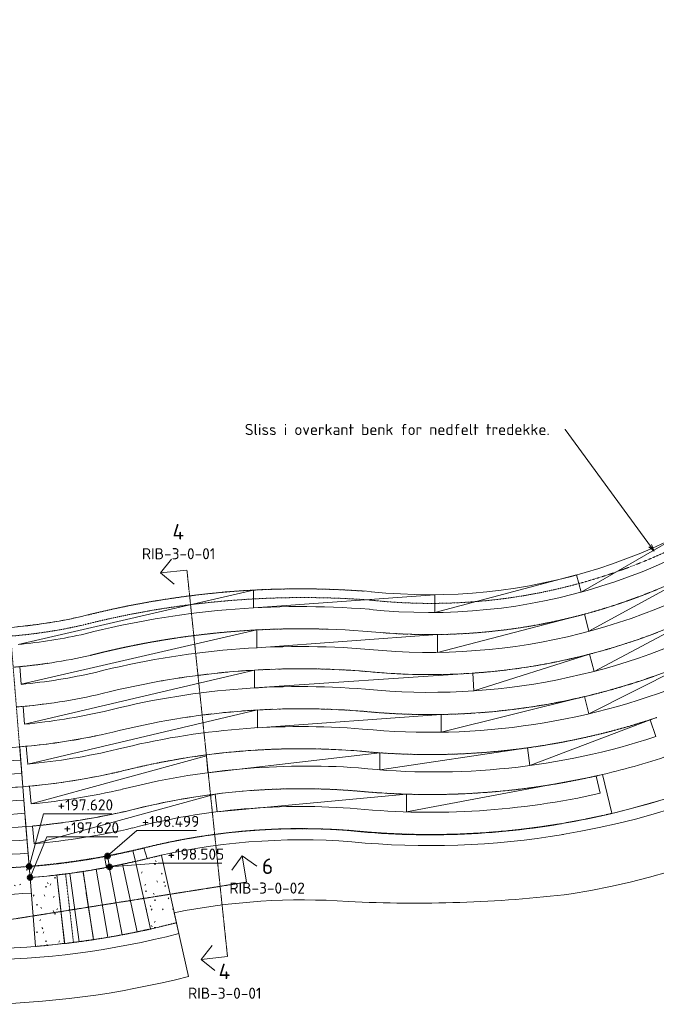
# Model space of a CAD drawing. Header units: millimetres. Extents: x -12328 to 66681, y -19579 to 54350.
# Tile 2 of 7: x 4882 to 19221, y -17029 to 5137. Entities that reach past the tile are written whole.
import ezdxf

# ---------------------------------------------------------------- set-up
doc = ezdxf.new("R2010")
doc.units = ezdxf.units.MM
doc.linetypes.add('Center', pattern=[31, 6, -5, 15, -5])
doc.linetypes.add('Hidden', pattern=[2, 1, -1])
for name, color, linetype, lineweight in [('A-DETL', 90, 'Continuous', 18), ('A-FLOR', 192, 'Continuous', 9), ('A-FLOR-HDLN', 190, 'Hidden', 9), ('A-FLOR-PATT', 8, 'Continuous', 9), ('G-ANNO-DIMS', 111, 'Continuous', 9), ('G-ANNO-SYMB', 111, 'Continuous', 9), ('G-ANNO-TEXT', 231, 'Continuous', 9)]:
    doc.layers.add(name, color=color, linetype=linetype, lineweight=lineweight)
doc.styles.add('ISOCPEUR', font='isocpeur.ttf', dxfattribs={"height": 250})
doc.styles.add('ISOCPEUR_B', font='txt', dxfattribs={"height": 350})

# ---------------------------------------------------------------- blocks, each defined once
blk = doc.blocks.new('FP_1-Oversiktsplan')
at = {"layer": 'A-FLOR-PATT'}
for p, q in [((2287, -13964), (2263, -13942)), ((2162, -14138), (2194, -14128)), ((2408, -14067), (2401, -14100)), ((2990, -14063), (3021, -14052)), ((3036, -13976), (3030, -14009)), ((3431, -14037), (3427, -14071)), ((3727, -14110), (3700, -14090)), ((4029, -14112), (4026, -14145)), ((4287, -14021), (4260, -14001)), ((4337, -14153), (4367, -14139)), ((4445, -13965), (4444, -13980)), ((5045, -13985), (5043, -14018)), ((2168, -14224), (2161, -14257)), ((2303, -14251), (2278, -14229)), ((2678, -14394), (2710, -14382)), ((2745, -14364), (2719, -14343)), ((2768, -14342), (2762, -14375)), ((3033, -14338), (3006, -14317)), ((3203, -14209), (3197, -14242)), ((3319, -14307), (3293, -14287)), ((3514, -14293), (3545, -14281)), ((3767, -14394), (3740, -14374)), ((3781, -14402), (3812, -14389)), ((3806, -14291), (3802, -14324)), ((4505, -14419), (4477, -14400)), ((4607, -14249), (4637, -14234)), ((4618, -14367), (4615, -14400)), ((4789, -14364), (4761, -14345)), ((4880, -14341), (4910, -14326)), ((2529, -14505), (2522, -14537)), ((2942, -14515), (2973, -14504)), ((3330, -14575), (3326, -14572)), ((3986, -14516), (3982, -14549)), ((4051, -14507), (4082, -14493)), ((4219, -14470), (4191, -14450)), ((4397, -14554), (4396, -14567))]:
    blk.add_line(p, q, dxfattribs=at)
blk = doc.blocks.new('Section - Snittpil-90992-Oversiktsplan')
at = {"layer": 'G-ANNO-SYMB'}
for q in [(-2.83, 3.17), (0, 0), (2.83, 3.17)]:
    blk.add_line((0, 6), q, dxfattribs=at)

msp = doc.modelspace()

# ---------------------------------------------------------------- hatches: boundary and pattern name
at = {"layer": 'A-FLOR-PATT'}
h = msp.add_hatch(dxfattribs=at)
h.set_pattern_fill('FP_2', color=256, style=0, pattern_type=2)
h.set_pattern_definition([(359.9951, (-3869.5, -868.84), (812.6444, 203.1284), [33.522, -575.962, -3860.063]), (359.9951, (-3869.5, -868.84), (812.6444, 203.1284), [-609.484, 33.522, -575.962, -3250.58]), (359.9951, (-3869.5, -868.84), (812.6444, 203.1284), [-1218.967, 33.522, -1185.446, -2031.612]), (359.9951, (-3869.5, -868.84), (812.6444, 203.1284), [-2437.935, 33.522, -575.962, -1422.129]), (359.9951, (-3869.5, -868.84), (812.6444, 203.1284), [-3047.418, 33.522, -372.801, -1015.806]), (359.9951, (-3869.5, -868.84), (812.6444, 203.1284), [-3453.74, 33.522, -982.284]), (119.994, (-3564.77, -767.27), (-582.2622, 602.352), [33.527, -576.062, -3860.73]), (119.994, (-3564.77, -767.27), (-582.2622, 602.352), [-609.589, 33.527, -576.062, -3251.142]), (119.994, (-3564.77, -767.27), (-582.2622, 602.352), [-1219.178, 33.527, -1185.651, -2031.964]), (119.994, (-3564.77, -767.27), (-582.2622, 602.352), [-2438.357, 33.527, -576.062, -1422.375]), (119.994, (-3564.77, -767.27), (-582.2622, 602.352), [-3047.946, 33.527, -372.865, -1015.982]), (119.994, (-3564.77, -767.27), (-582.2622, 602.352), [-3454.338, 33.527, -982.455]), (240.003, (-3463.19, -360.88), (-230.3835, -805.477), [33.525, -576.02, -3860.445]), (240.003, (-3463.19, -360.88), (-230.3835, -805.477), [-609.544, 33.525, -576.019, -3250.901]), (240.003, (-3463.19, -360.88), (-230.3835, -805.477), [-1219.088, 33.525, -1185.563, -2031.813]), (240.003, (-3463.19, -360.88), (-230.3835, -805.477), [-2438.176, 33.525, -576.019, -1422.269]), (240.003, (-3463.19, -360.88), (-230.3835, -805.477), [-3047.719, 33.525, -372.838, -1015.906]), (240.003, (-3463.19, -360.88), (-230.3835, -805.477), [-3454.082, 33.525, -982.382])])
h.paths.add_polyline_path([(7831, -15331), (7953, -15304), (8020, -15288), (8414, -15191), (8073, -13675), (7678, -13768), (7490, -13812), (7825, -15305)])
h = msp.add_hatch(dxfattribs=at)
h.set_pattern_fill('FP_1', color=256, style=0, pattern_type=2)
h.set_pattern_definition([(0.0025, (-434.75, 3898.28), (812.798, 203.1956), [33.528, -576.07, -3860.79]), (0.0025, (-434.75, 3898.28), (812.798, 203.1956), [-609.599, 33.528, -576.071, -3251.192]), (0.0025, (-434.75, 3898.28), (812.798, 203.1956), [-1219.197, 33.528, -1185.669, -2031.995]), (0.0025, (-434.75, 3898.28), (812.798, 203.1956), [-2438.394, 33.528, -576.071, -1422.397]), (0.0025, (-434.75, 3898.28), (812.798, 203.1956), [-3047.993, 33.528, -372.871, -1015.998]), (0.0025, (-434.75, 3898.28), (812.798, 203.1956), [-3454.392, 33.528, -982.47]), (120.005, (-129.94, 3999.87), (-582.3707, 602.1658), [33.522, -575.976, -3860.156]), (120.005, (-129.94, 3999.87), (-582.3707, 602.1658), [-609.498, 33.522, -575.976, -3250.658]), (120.005, (-129.94, 3999.87), (-582.3707, 602.1658), [-1218.997, 33.522, -1185.474, -2031.661]), (120.005, (-129.94, 3999.87), (-582.3707, 602.1658), [-2437.993, 33.522, -575.976, -1422.163]), (120.005, (-129.94, 3999.87), (-582.3707, 602.1658), [-3047.492, 33.522, -372.81, -1015.831]), (120.005, (-129.94, 3999.87), (-582.3707, 602.1658), [-3453.824, 33.522, -982.308]), (239.996, (-28.35, 4406.2), (-230.4205, -805.3585), [33.524, -575.998, -3860.303]), (239.996, (-28.35, 4406.2), (-230.4205, -805.3585), [-609.521, 33.524, -575.998, -3250.781]), (239.996, (-28.35, 4406.2), (-230.4205, -805.3585), [-1219.043, 33.524, -1185.519, -2031.738]), (239.996, (-28.35, 4406.2), (-230.4205, -805.3585), [-2438.086, 33.524, -575.998, -1422.217]), (239.996, (-28.35, 4406.2), (-230.4205, -805.3585), [-3047.607, 33.524, -372.824, -1015.869]), (239.996, (-28.35, 4406.2), (-230.4205, -805.3585), [-3453.955, 33.524, -982.345])])
h.paths.add_polyline_path([(5241, -15724), (5608, -15691), (5679, -15683), (5894, -15651), (5718, -14120), (5418, -14148), (5116, -14174), (5238, -15692)])
at = {"layer": 'G-ANNO-DIMS', "lineweight": 50}
h = msp.add_hatch(color=256, dxfattribs=at)
edge = h.paths.add_edge_path()
edge.add_arc((6860, -13689), 50, 0, 360)
h = msp.add_hatch(color=256, dxfattribs=at)
edge = h.paths.add_edge_path()
edge.add_arc((5096, -13925), 50, 0, 360)
h = msp.add_hatch(color=256, dxfattribs=at)
edge = h.paths.add_edge_path()
edge.add_arc((6906, -13936), 50, 0, 360)
h = msp.add_hatch(color=256, dxfattribs=at)
edge = h.paths.add_edge_path()
edge.add_arc((5116, -14174), 50, 0, 360)

# ---------------------------------------------------------------- linework, layer by layer
at = {"layer": 'A-DETL'}
for p, q in [((17528, -7749), (19739, -6473)), ((17704, -8632), (21670, -6455)), ((14236, -8208), (17422, -7364)), ((17422, -7364), (17528, -7749)), ((4845, -8928), (10150, -7704)), ((10150, -7704), (10150, -8104)), ((10150, -8104), (14236, -7808)), ((14236, -7808), (14236, -8208)), ((17820, -9533), (20871, -7913)), ((14290, -9105), (17600, -8245)), ((17600, -8245), (17704, -8632)), ((4917, -9825), (10221, -8601)), ((10221, -8601), (10221, -9001)), ((10221, -9001), (14290, -8707)), ((14290, -8707), (14290, -9105)), ((15113, -9972), (17719, -9146)), ((17719, -9146), (17820, -9533)), ((4885, -9427), (4917, -9825)), ((4994, -10722), (10173, -9505)), ((10173, -9505), (10173, -9906)), ((17698, -10490), (20019, -9321)), ((10173, -9906), (15086, -9573)), ((15086, -9573), (15113, -9972)), ((14375, -10904), (17606, -10102)), ((17606, -10102), (17698, -10490)), ((4957, -10323), (4994, -10722)), ((5062, -11620), (10240, -10403)), ((10240, -10403), (10240, -10803)), ((10240, -10803), (14375, -10504)), ((14375, -10504), (14375, -10904)), ((16375, -11653), (19086, -10622)), ((19086, -10622), (19213, -11001)), ((5030, -11220), (5062, -11620)), ((12993, -11750), (16321, -11255)), ((16321, -11255), (16375, -11653)), ((5138, -12517), (9092, -11432)), ((9092, -11432), (9119, -11814)), ((9119, -11814), (12993, -11366)), ((12993, -11366), (12993, -11750)), ((13598, -12697), (17866, -11889)), ((17866, -11889), (17957, -12278)), ((5102, -12118), (5138, -12517)), ((5206, -13414), (9283, -12296)), ((9283, -12296), (9333, -12693)), ((9333, -12693), (13598, -12298)), ((13598, -12298), (13598, -12697)), ((5206, -13414), (5170, -13016))]:
    msp.add_line(p, q, dxfattribs=at)
for centre, radius, start, end in [((14121, 4694), 18150, 279.4673, 1.3983), ((14117, 4691), 12900, 263.9584, 310.8458), ((14119, 4704), 13810, 264.3243, 304.1015), ((11209, -27627), 19552, 85.4528, 104.3679), ((14119, 4710), 14716, 264.3575, 298.1592), ((3739, 2867), 11847, 275.3586, 282.7707), ((11217, -27659), 18684, 85.2839, 104.339), ((3738, 2870), 12750, 275.3059, 282.9245), ((14119, 4712), 15617, 264.4261, 292.8178), ((11217, -27677), 17802, 85.3116, 104.4238), ((3740, 2856), 13636, 275.2775, 282.8943), ((11216, -27670), 16895, 85.2944, 104.1604), ((14228, 4207), 16005, 263.8375, 288.1507), ((3785, 2498), 14175, 275.166, 283.4521), ((11350, -28408), 16743, 86.0287, 104.3723), ((3725, 2967), 15548, 275.2129, 282.8916), ((14130, 4677), 17382, 264.5747, 282.7202), ((11225, -27719), 15144, 85.2223, 104.5372), ((3740, 2856), 16336, 275.1489, 283.0316)]:
    msp.add_arc(centre, radius, start, end, dxfattribs=at)
at = {"layer": 'A-FLOR'}
for p, q in [((17291, -8326), (17291, -8326)), ((17701, -8219), (17687, -8223)), ((8128, -9739), (8104, -9743)), ((12640, -10434), (12627, -10432)), ((15204, -10467), (15198, -10468)), ((4955, -12130), (4882, -11233)), ((12560, -11330), (12547, -11329)), ((4931, -11831), (4955, -12130)), ((18012, -11854), (18217, -12729)), ((5024, -13028), (4952, -12131)), ((5000, -12729), (5024, -13028)), ((5096, -13925), (5024, -13028)), ((17065, -12962), (17065, -12962)), ((17182, -12942), (17178, -12943)), ((5072, -13626), (5094, -13925)), ((8074, -13675), (8414, -15191)), ((5116, -14174), (5096, -13925)), ((5096, -13925), (5125, -14287)), ((6207, -13802), (6199, -13803)), ((7190, -15463), (6899, -13937)), ((7531, -15396), (7198, -13877)), ((7831, -15331), (7490, -13812)), ((5241, -15724), (5116, -14174)), ((5753, -14113), (5718, -14117)), ((5895, -15659), (5718, -14117)), ((5718, -14117), (5766, -14536)), ((6054, -14075), (5979, -14085)), ((6219, -15619), (6014, -14081)), ((6163, -14060), (6104, -14068)), ((6543, -15574), (6311, -14037)), ((6329, -14035), (6320, -14037)), ((6522, -14004), (6454, -14016)), ((6868, -15520), (6607, -13990)), ((6383, -14524), (6534, -15512)), ((8686, -16399), (8365, -14967)), ((8016, -15289), (7883, -15320)), ((8414, -15191), (8469, -15435)), ((5893, -15651), (5894, -15659))]:
    msp.add_line(p, q, dxfattribs=at)
at = {"layer": 'A-FLOR', "lineweight": 18}
for p, q in [((7678, -13508), (7753, -13749)), ((6841, -13948), (6795, -13701)), ((6860, -13689), (6906, -13936)), ((7434, -13567), (7490, -13812))]:
    msp.add_line(p, q, dxfattribs=at)
at = {"layer": 'A-FLOR', "flags": 128}
for points in [[(7303, -13854), (7344, -13845), (7395, -13834)], [(5140, -14172), (5418, -14148), (5719, -14120)], [(7794, -15339), (7681, -15363), (7638, -15373)], [(5894, -15651), (5679, -15683), (5567, -15696)]]:
    msp.add_lwpolyline(points, dxfattribs=at)
at = {"layer": 'A-FLOR'}
for centre, radius, start, end in [((14121, 4694), 17900, 279.4666, 1.4182), ((14104, 4709), 19517, 279.4305, 1.2574), ((14111, 4702), 17910, 283.2552, 1.0563), ((14117, 4691), 12500, 263.9584, 311.5327), ((14121, 4694), 13400, 264.3821, 304.7408), ((11207, -27451), 19777, 85.3747, 104.4529), ((14121, 4694), 14300, 264.3308, 298.7664), ((14122, 4690), 13396, 288.9354, 289.1208), ((14122, 4690), 13396, 290.6849, 290.932), ((14122, 4690), 13396, 287.1854, 287.3093), ((3751, 2884), 11465, 274.5683, 282.6986), ((3749, 2904), 11484, 279.2089, 280.4473), ((3749, 2904), 11484, 280.9511, 282.554), ((3749, 2904), 11484, 275.7129, 276.8605), ((3749, 2904), 11484, 277.4635, 278.6303), ((11217, -27675), 19100, 85.2189, 104.4004), ((14121, 4694), 14300, 288.3262, 289.3411), ((14121, 4694), 14300, 289.9935, 291.0043), ((14121, 4694), 14300, 284.989, 286.0153), ((14121, 4694), 14300, 286.6581, 287.6782), ((3741, 2860), 12340, 274.6253, 282.7627), ((14121, 4694), 15200, 264.4344, 293.3871), ((14121, 4694), 14300, 281.6468, 282.6901), ((14121, 4694), 14300, 283.3187, 284.3527), ((11217, -27675), 18200, 85.3004, 104.2305), ((11217, -27675), 18200, 93.593, 94.0146), ((11217, -27675), 18200, 92.099, 92.556), ((11217, -27675), 18200, 90.6125, 91.0975), ((11217, -27675), 18200, 89.1313, 89.6389), ((11217, -27675), 18200, 87.6541, 88.1804), ((11217, -27675), 18200, 86.1798, 86.7218), ((14121, 4694), 14300, 274.9333, 276.041), ((14121, 4694), 14300, 276.6173, 277.7031), ((14121, 4694), 14300, 278.2968, 279.3654), ((14121, 4694), 14300, 279.973, 281.0277), ((11217, -27675), 18200, 98.1695, 98.3902), ((11217, -27675), 18200, 96.6196, 96.9316), ((11217, -27675), 18200, 95.0979, 95.4731), ((14121, 4694), 14300, 264.4303, 266.0696), ((14121, 4694), 14300, 266.3116, 267.7313), ((14121, 4694), 14300, 268.0933, 269.3931), ((14121, 4694), 14300, 269.8305, 271.055), ((14121, 4694), 14300, 271.5439, 272.7169), ((14121, 4694), 14300, 273.2432, 274.3789), ((14121, 4694), 15200, 288.1215, 288.6886), ((14121, 4694), 15200, 284.913, 285.4437), ((14121, 4694), 15200, 286.5156, 287.0661), ((3736, 2852), 13232, 274.6501, 283.1351), ((14121, 4694), 15200, 281.7226, 282.1988), ((14121, 4694), 15200, 283.3148, 283.8212), ((3736, 2855), 13234, 274.6487, 278.0139), ((11217, -27675), 17300, 85.2601, 104.1876), ((11217, -27675), 17300, 94.0186, 94.4866), ((11217, -27675), 17300, 92.5654, 93.0722), ((11217, -27675), 17300, 91.1122, 91.6474), ((11217, -27675), 17300, 89.6589, 90.2159), ((11217, -27675), 17300, 88.2057, 88.7798), ((11217, -27675), 17300, 86.7525, 87.3404), ((14121, 4694), 15200, 277.0188, 277.3314), ((14121, 4694), 15200, 278.5686, 278.9539), ((14121, 4694), 15200, 280.1391, 280.5763), ((11217, -27675), 17300, 98.3783, 98.5405), ((11217, -27675), 17300, 96.9251, 97.248), ((11217, -27675), 17300, 95.4719, 95.8835), ((11217, -27675), 17300, 85.3249, 85.8986), ((14121, 4694), 16100, 264.4581, 288.5005), ((14121, 4694), 15200, 275.5051, 275.7089), ((3735, 2843), 14122, 274.6572, 283.2698), ((3735, 2846), 14126, 274.6566, 280.4003), ((3735, 2846), 14126, 280.9767, 281.8337), ((3749, 2857), 18642, 228.9464, 284.4933), ((3735, 2768), 14048, 264.5512, 274.6824), ((11217, -27675), 16400, 85.2821, 104.0697), ((11217, -27675), 16400, 92.1861, 93.0109), ((11217, -27675), 16400, 90.6182, 91.4706), ((11217, -27675), 16400, 89.0023, 89.9303), ((11217, -27675), 16400, 86.8628, 88.3901), ((3749, 2857), 18892, 228.9464, 284.4689), ((3737, 2841), 14420, 264.574, 274.6537), ((11217, -27675), 16400, 99.9231, 100.7127), ((11217, -27675), 16400, 98.3798, 99.1723), ((11217, -27675), 16400, 96.8355, 97.6319), ((11217, -27675), 16400, 95.2895, 96.0915), ((11217, -27675), 16400, 93.7406, 94.5512), ((11217, -27675), 16400, 85.3506, 86.3139), ((14121, 4694), 17000, 282.8915, 288.5005), ((3735, 2818), 14998, 282.8228, 284.0726), ((11217, -27675), 16400, 103.0077, 103.5235), ((11217, -27675), 16400, 101.4657, 102.2532), ((3736, 2838), 14717, 264.573, 274.6553), ((3786, 2478), 14655, 274.5645, 283.5926), ((3735, 2818), 14998, 274.6652, 282.3773), ((14121, 4694), 17000, 264.4825, 283.2305), ((14121, 4694), 17000, 281.3572, 282.0519), ((3727, 2823), 19852, 228.9301, 284.4654), ((3740, 2952), 15132, 264.6012, 274.5955), ((3736, 2855), 15034, 270.8963, 274.6533), ((11217, -27600), 15425, 85.2802, 104.4115), ((14121, 4694), 17000, 276.7567, 277.4408), ((14121, 4694), 17000, 278.2899, 278.9791), ((14121, 4694), 17000, 279.8234, 280.516), ((3741, 2921), 15400, 264.5893, 274.6021), ((11217, -27675), 15500, 95.4468, 104.3285), ((14121, 4694), 17000, 266.0288, 266.3541), ((14121, 4694), 17000, 267.561, 268.0789), ((14121, 4694), 17000, 269.0933, 269.6842), ((14121, 4694), 17000, 270.6257, 271.2545), ((14121, 4694), 17000, 272.1582, 272.8099), ((14121, 4694), 17000, 273.6909, 274.3575), ((14121, 4694), 17000, 275.2237, 275.9006), ((3741, 2921), 15700, 264.5876, 274.6027), ((3737, 2922), 16002, 274.6149, 283.1546), ((3771, 2609), 15687, 278.132, 283.3045), ((14122, 4694), 17900, 282.1787, 282.8255), ((14111, 4702), 17910, 282.3025, 282.7385), ((3741, 2921), 16000, 264.5876, 274.6007), ((11218, -27672), 14600, 86.5254, 104.0301), ((14122, 4687), 17900, 263.5231, 279.4693), ((14122, 4694), 17900, 264.482, 279.8605), ((14136, 4552), 17758, 276.2061, 277.0224), ((14136, 4552), 17758, 277.7022, 278.4594), ((14136, 4552), 17758, 279.2201, 279.4928), ((14122, 4694), 17900, 280.6908, 281.3433), ((14111, 4702), 17910, 280.758, 281.3005), ((11217, -27675), 14600, 85.3509, 86.0887), ((14121, 4694), 18150, 264.4462, 279.5406), ((14136, 4552), 17758, 270.3697, 270.7339), ((14136, 4552), 17758, 271.8116, 272.4702), ((14136, 4552), 17758, 273.2637, 274.0524), ((14136, 4552), 17758, 274.7277, 275.5588), ((3741, 2921), 16300, 264.5879, 274.601), ((3928, 1498), 15467, 283.0989, 284.0301), ((11217, -27675), 14350, 85.4149, 103.9708), ((3741, 2921), 16600, 264.5876, 274.6012), ((3740, 2922), 16901, 264.5887, 274.6013), ((3962, 1380), 15348, 274.4986, 275.6579), ((3962, 1380), 15348, 276.8493, 277.0579), ((3912, 1688), 15908, 280.6095, 280.8477), ((3912, 1688), 15908, 280.8477, 282.9993), ((3912, 1688), 15908, 282.9993, 283.9708), ((3739, 2888), 17468, 264.5817, 274.6143), ((13771, 15448), 30200, 267.1701, 276.7146), ((11255, -29324), 14646, 85.9889, 101.3829)]:
    msp.add_arc(centre, radius, start, end, dxfattribs=at)
msp.add_ellipse((3928, 1501), major_axis=(-2788, 15218), ratio=0.999903, start_param=3.14682, end_param=3.151112, dxfattribs=at)
for points in [[(5096, -13925), (5590, -13888), (6082, -13827), (6570, -13742)], [(6570, -13742), (6645, -13729), (6720, -13715), (6795, -13701)], [(6860, -13689), (7052, -13652), (7243, -13611), (7434, -13567)], [(6841, -13948), (6763, -13963), (6685, -13977), (6607, -13990)], [(6747, -13965), (6753, -13964), (6760, -13963), (6767, -13962)], [(6922, -13933), (6978, -13922), (7035, -13911), (7091, -13899)], [(6607, -13990), (6113, -14075), (5616, -14136), (5116, -14174)], [(5718, -14117), (5764, -14112), (5810, -14106), (5856, -14101)], [(5868, -14099), (5908, -14094), (5949, -14089), (5989, -14084)], [(6014, -14081), (6082, -14071), (6150, -14062), (6217, -14052)], [(6254, -14047), (6270, -14044), (6285, -14042), (6301, -14040)], [(6311, -14037), (6407, -14023), (6504, -14008), (6600, -13991)], [(7021, -15495), (7016, -15496), (7012, -15497), (7008, -15498)], [(7487, -15406), (7482, -15407), (7477, -15408), (7472, -15409)], [(6201, -15622), (6147, -15629), (6093, -15636), (6039, -15643)], [(6543, -15574), (6533, -15575), (6523, -15577), (6513, -15578)], [(6694, -15549), (6644, -15557), (6593, -15566), (6543, -15574)]]:
    msp.add_open_spline(points, degree=3, dxfattribs=at)
at = {"layer": 'A-FLOR-HDLN'}
for p, q in [((18077, -8109), (18055, -8115)), ((18466, -7982), (18444, -7990)), ((5927, -8372), (5915, -8375)), ((16888, -8417), (16870, -8421)), ((17288, -8326), (17268, -8331)), ((17684, -8224), (17663, -8229)), ((15675, -8615), (15661, -8617)), ((16082, -8562), (16066, -8564)), ((16486, -8496), (16469, -8499)), ((4952, -12131), (4673, -8655)), ((13217, -8675), (13216, -8675)), ((13627, -8697), (13624, -8697)), ((14038, -8706), (14032, -8706)), ((14448, -8702), (14440, -8702)), ((14858, -8686), (14848, -8686)), ((15267, -8657), (15255, -8658)), ((13146, -9572), (13144, -9572)), ((13160, -9573), (13146, -9572)), ((13565, -9595), (13559, -9595)), ((13984, -9605), (13973, -9605)), ((14403, -9603), (14388, -9603)), ((14822, -9588), (14803, -9589)), ((15241, -9562), (15217, -9564)), ((14798, -10491), (14778, -10492)), ((15232, -10465), (15208, -10467)), ((12139, -11301), (12118, -11300)), ((4895, -11397), (4907, -11532)), ((4907, -11532), (4931, -11831)), ((5000, -12729), (4959, -12217)), ((12940, -12265), (12935, -12264)), ((13393, -12290), (13379, -12290)), ((13848, -12304), (13824, -12303)), ((4976, -12430), (4976, -12430)), ((5097, -13925), (5007, -12813)), ((18217, -12729), (18218, -12731)), ((17067, -12969), (17089, -12966)), ((11985, -13093), (11963, -13092)), ((8073, -13673), (8074, -13674)), ((6786, -13958), (6529, -14003)), ((7197, -13875), (7297, -13855)), ((7198, -13877), (7197, -13875)), ((7403, -13832), (7490, -13811)), ((5722, -14149), (5728, -14203)), ((5972, -14086), (5760, -14112)), ((6093, -15638), (5917, -14094)), ((6075, -14072), (6061, -14074)), ((6094, -14070), (6075, -14072)), ((6312, -14038), (6170, -14059)), ((6309, -14038), (6383, -14524)), ((6431, -14019), (6351, -14032)), ((6449, -14017), (6431, -14019)), ((5735, -14261), (5896, -15651)), ((5766, -14536), (5893, -15651)), ((8123, -15264), (8024, -15288)), ((8405, -15194), (8123, -15264)), ((6871, -15520), (7177, -15467)), ((7185, -15465), (7280, -15448)), ((7191, -15464), (7190, -15463)), ((7615, -15378), (7531, -15397)), ((7531, -15397), (7531, -15396)), ((7797, -15338), (7794, -15339)), ((7875, -15322), (7831, -15332)), ((7831, -15332), (7831, -15331)), ((7833, -15337), (7831, -15332)), ((5896, -15651), (5894, -15651)), ((5894, -15659), (5895, -15661)), ((5895, -15661), (5975, -15651)), ((5895, -15661), (5895, -15659))]:
    msp.add_line(p, q, dxfattribs=at)
at = {"layer": 'A-FLOR-HDLN', "flags": 128}
for points in [[(7500, -13810), (7782, -13742), (8073, -13673)], [(7490, -13809), (7139, -13888), (6786, -13958)], [(7287, -15446), (7351, -15434), (7833, -15337)], [(5563, -15697), (5460, -15707), (5244, -15724)], [(5980, -15650), (6382, -15596), (6862, -15522)]]:
    msp.add_lwpolyline(points, dxfattribs=at)
at = {"layer": 'A-FLOR-HDLN'}
for centre, radius, start, end in [((14144, 4644), 12647, 263.9063, 311.5847), ((3736, 2861), 11639, 222.3135, 282.7916), ((11210, -27492), 19816, 85.8516, 103.9761), ((14122, 4690), 13396, 291.1049, 292.3127), ((14122, 4690), 13396, 292.3127, 292.4185), ((11265, -28067), 20195, 85.6353, 104.1924), ((14122, 4690), 13396, 289.3051, 290.5666), ((14122, 4690), 13396, 290.5666, 290.6698), ((14122, 4690), 13396, 285.7092, 287.0745), ((14122, 4690), 13396, 287.5064, 288.8206), ((3749, 2904), 11484, 280.5423, 280.8682), ((14122, 4690), 13396, 280.331, 281.8362), ((14122, 4690), 13396, 282.121, 283.5823), ((14122, 4690), 13396, 283.9139, 285.3284), ((3749, 2904), 11484, 275.4242, 275.6831), ((3749, 2904), 11484, 276.9024, 277.2389), ((3749, 2904), 11484, 277.2389, 277.4385), ((3749, 2904), 11484, 278.6885, 279.0535), ((3749, 2904), 11484, 279.0535, 279.1875), ((14122, 4690), 13396, 274.9916, 276.598), ((14122, 4690), 13396, 276.7645, 278.344), ((14122, 4690), 13396, 278.5451, 280.0901), ((14122, 4690), 13396, 265.4771, 266.1214), ((14122, 4690), 13396, 266.5786, 267.8675), ((14122, 4690), 13396, 268.1098, 269.6136), ((14122, 4690), 13396, 269.7696, 271.3597), ((14122, 4690), 13396, 271.485, 273.1058), ((14122, 4690), 13396, 273.2297, 274.8519), ((14121, 4694), 14300, 289.3646, 289.6164), ((14121, 4694), 14300, 289.6164, 289.9614), ((14121, 4694), 14300, 286.037, 286.2554), ((14121, 4694), 14300, 286.2554, 286.6218), ((14121, 4694), 14300, 287.7007, 287.9359), ((14121, 4694), 14300, 287.9359, 288.2921), ((14121, 4694), 14300, 282.7102, 282.8945), ((14121, 4694), 14300, 282.8945, 283.277), ((14121, 4694), 14300, 284.3735, 284.575), ((14121, 4694), 14300, 284.575, 284.9502), ((11217, -27675), 18200, 94.0271, 94.5145), ((11217, -27675), 18200, 92.5686, 93.0874), ((11217, -27675), 18200, 91.1101, 91.6529), ((11217, -27675), 18200, 89.6516, 90.2133), ((11217, -27675), 18200, 88.1931, 88.7702), ((11217, -27675), 18200, 86.7346, 87.3243), ((11217, -27675), 18200, 85.2589, 85.8765), ((14121, 4694), 14300, 276.0586, 276.1726), ((14121, 4694), 14300, 276.1726, 276.5579), ((14121, 4694), 14300, 277.7213, 277.853), ((14121, 4694), 14300, 277.853, 278.2431), ((14121, 4694), 14300, 279.3841, 279.5335), ((14121, 4694), 14300, 279.5335, 279.9241), ((14121, 4694), 14300, 281.0471, 281.214), ((14121, 4694), 14300, 281.214, 281.6018), ((11217, -27675), 18200, 99.8611, 99.9716), ((11217, -27675), 18200, 98.4026, 98.6881), ((11217, -27675), 18200, 96.9441, 97.3268), ((11217, -27675), 18200, 95.4856, 95.9302), ((14121, 4694), 14300, 267.7701, 267.9669), ((14121, 4694), 14300, 269.4506, 269.7273), ((14121, 4694), 14300, 271.1311, 271.4568), ((14121, 4694), 14300, 272.8116, 273.1678), ((14121, 4694), 14300, 274.4921, 274.8669), ((14121, 4694), 15200, 288.7057, 288.9361), ((14121, 4694), 15200, 288.9361, 289.675), ((14121, 4694), 15200, 285.4601, 285.6593), ((14121, 4694), 15200, 285.6593, 286.4506), ((14121, 4694), 15200, 287.0829, 287.2977), ((14121, 4694), 15200, 287.2977, 288.0619), ((14121, 4694), 15200, 280.7442, 281.6333), ((14121, 4694), 15200, 282.2144, 282.3825), ((14121, 4694), 15200, 282.3825, 283.2353), ((14121, 4694), 15200, 283.8372, 284.0209), ((14121, 4694), 15200, 284.0209, 284.8415), ((11217, -27675), 17300, 93.6095, 94.0054), ((11217, -27675), 17300, 92.1128, 92.5521), ((11217, -27675), 17300, 90.6263, 91.0988), ((11217, -27675), 17300, 89.1469, 89.6455), ((11217, -27675), 17300, 87.6724, 88.1922), ((11217, -27675), 17300, 86.2016, 86.7389), ((14121, 4694), 15200, 275.829, 276.8761), ((14121, 4694), 15200, 277.3461, 277.4674), ((14121, 4694), 15200, 277.4674, 278.4496), ((14121, 4694), 15200, 278.9689, 279.1058), ((14121, 4694), 15200, 279.1058, 280.0371), ((14121, 4694), 15200, 280.5916, 280.7442), ((11217, -27675), 17300, 98.2504, 98.3652), ((11217, -27675), 17300, 96.6615, 96.912), ((11217, -27675), 17300, 95.1222, 95.4587), ((14121, 4694), 15200, 264.4735, 270.9138), ((14121, 4694), 15200, 270.9138, 272.4466), ((14121, 4694), 15200, 272.5522, 273.8264), ((14121, 4694), 15200, 274.1906, 275.327), ((14121, 4694), 15200, 275.7233, 275.829), ((14121, 4694), 16100, 286.9432, 288.5004), ((14121, 4694), 16100, 264.4809, 286.9432), ((11217, -27675), 16400, 93.0256, 93.6474), ((11217, -27675), 16400, 91.4847, 92.0635), ((11217, -27675), 16400, 89.944, 90.4389), ((11217, -27675), 16400, 88.4033, 88.6688), ((11217, -27675), 16400, 99.1896, 99.8756), ((11217, -27675), 16400, 97.6485, 98.3257), ((11217, -27675), 16400, 96.1074, 96.7726), ((11217, -27675), 16400, 94.5665, 95.2144), ((11217, -27675), 16400, 102.2722, 102.9696), ((11217, -27675), 16400, 100.7308, 101.4234), ((3735, 2818), 14998, 282.3967, 282.7744), ((14121, 4694), 17000, 282.0793, 282.5001), ((14121, 4694), 17000, 282.5001, 282.8675), ((11217, -27675), 15500, 85.2845, 94.3148), ((14121, 4694), 17000, 276.4996, 276.7384), ((14121, 4694), 17000, 277.4782, 277.9997), ((14121, 4694), 17000, 277.9997, 278.2705), ((14121, 4694), 17000, 279.0124, 279.4998), ((14121, 4694), 17000, 279.4998, 279.8027), ((14121, 4694), 17000, 280.5461, 281), ((14121, 4694), 17000, 281, 281.335), ((11217, -27675), 15500, 94.8178, 94.9575), ((14121, 4694), 17000, 264.4988, 265.9989), ((14121, 4694), 17000, 266.6027, 267.499), ((14121, 4694), 17000, 268.2164, 268.9991), ((14121, 4694), 17000, 269.7792, 270.4992), ((14121, 4694), 17000, 270.4992, 270.6109), ((14121, 4694), 17000, 271.3271, 271.9993), ((14121, 4694), 17000, 271.9993, 272.1427), ((14121, 4694), 17000, 272.8686, 273.4994), ((14121, 4694), 17000, 273.4994, 273.6745), ((14121, 4694), 17000, 274.4069, 274.9995), ((14121, 4694), 17000, 274.9995, 275.2064), ((14121, 4694), 17000, 275.9432, 276.4996), ((14111, 4702), 17910, 281.3264, 282.2779), ((14122, 4694), 17900, 281.3702, 281.7858), ((14122, 4694), 17900, 281.7858, 282.1549), ((14111, 4702), 17910, 282.7619, 283.255), ((14122, 4694), 17900, 282.8497, 283.2278), ((3771, 2609), 15687, 275.1521, 277.6486), ((11217, -27675), 14600, 86.1006, 104.021), ((11234, -27866), 14792, 91.1943, 91.8563), ((11234, -27866), 14792, 90.5211, 91.155), ((11234, -27866), 14792, 90.201, 90.5211), ((11234, -27866), 14792, 89.8324, 90.1812), ((11234, -27866), 14792, 88.8478, 89.7828), ((11234, -27866), 14792, 87.3302, 88.8478), ((14136, 4552), 17758, 277.0602, 277.683), ((14136, 4552), 17758, 278.4924, 279.1994), ((14111, 4702), 17910, 279.9031, 280.7357), ((14122, 4694), 17900, 279.8907, 280.3438), ((14122, 4694), 17900, 280.3438, 280.6691), ((11234, -27866), 14792, 99.6516, 100.5613), ((11234, -27866), 14792, 99.1888, 99.5975), ((11234, -27866), 14792, 98.8879, 99.1696), ((11234, -27866), 14792, 98.2705, 98.8879), ((11234, -27866), 14792, 97.5219, 98.2285), ((11234, -27866), 14792, 97.2146, 97.5005), ((11234, -27866), 14792, 96.755, 97.2146), ((11234, -27866), 14792, 95.8758, 96.7207), ((11234, -27866), 14792, 95.5412, 95.8517), ((11234, -27866), 14792, 95.1675, 95.5412), ((11234, -27866), 14792, 94.2599, 95.1385), ((11234, -27866), 14792, 93.8678, 94.2322), ((11234, -27866), 14792, 93.5368, 93.8678), ((11234, -27866), 14792, 92.6898, 93.5117), ((11234, -27866), 14792, 92.1945, 92.6574), ((11234, -27866), 14792, 91.8784, 92.1945), ((11234, -27866), 14792, 87.1744, 87.2983), ((11234, -27866), 14792, 86.4289, 87.0651), ((11234, -27866), 14792, 85.5011, 86.4183), ((14136, 4552), 17758, 264.3695, 270.3556), ((14136, 4552), 17758, 270.8238, 271.7968), ((14136, 4552), 17758, 272.5371, 273.248), ((14136, 4552), 17758, 274.1056, 274.7109), ((14136, 4552), 17758, 275.603, 276.1883), ((3728, 2824), 16803, 274.6713, 283.5873), ((3962, 1380), 15348, 279.1306, 284.021), ((11234, -27866), 14792, 100.5613, 103.8405), ((3728, 2824), 16803, 271.5166, 274.6713), ((3962, 1380), 15348, 275.672, 275.8704), ((3962, 1380), 15348, 275.8704, 276.7843), ((3962, 1380), 15348, 277.0753, 277.5005), ((3962, 1380), 15348, 277.5005, 278.3471), ((3962, 1380), 15348, 278.4357, 279.1306), ((7372, -27710), 13693, 96.1011, 96.736), ((6658, -21455), 5845, 95.5392, 96.6845)]:
    msp.add_arc(centre, radius, start, end, dxfattribs=at)
msp.add_open_spline([(11827, -8585), (11090, -8561), (9284, -8608), (7500, -8910), (6467, -9175)], degree=3, knots=[-0.8461677, -0.8461677, -0.8461677, -0.8461677, -0.5, 0, 0, 0, 0], dxfattribs=at)
for points in [[(8395, -8785), (7746, -8882), (7102, -9012), (6467, -9175)], [(7909, -8864), (7425, -8949), (6944, -9053), (6467, -9175)], [(7426, -8955), (7105, -9020), (6785, -9093), (6467, -9175)], [(5529, -9350), (5266, -9388), (5001, -9418), (4736, -9440)], [(6798, -13956), (6827, -13951), (6856, -13945), (6885, -13940)], [(7098, -13897), (7131, -13890), (7164, -13883), (7197, -13875)], [(5989, -14084), (5997, -14083), (6005, -14082), (6014, -14081)], [(6225, -14051), (6232, -14050), (6239, -14049), (6247, -14048)], [(6301, -14040), (6304, -14039), (6306, -14039), (6309, -14038)], [(6654, -13982), (6680, -13977), (6707, -13973), (6734, -13968)], [(7149, -15471), (7107, -15480), (7066, -15487), (7025, -15495)], [(7361, -15431), (7304, -15443), (7248, -15454), (7191, -15464)], [(7463, -15411), (7429, -15418), (7395, -15425), (7361, -15431)], [(7500, -15403), (7496, -15404), (7491, -15405), (7487, -15406)], [(7531, -15397), (7523, -15399), (7515, -15400), (7507, -15402)], [(5908, -15659), (5904, -15660), (5899, -15660), (5895, -15661)], [(6029, -15644), (5992, -15649), (5955, -15654), (5918, -15658)], [(6504, -15580), (6409, -15594), (6315, -15608), (6220, -15619)]]:
    msp.add_open_spline(points, degree=3, dxfattribs=at)
at = {"layer": 'G-ANNO-DIMS'}
for p, q in [((5096, -13925), (5417, -12742)), ((5417, -12742), (6957, -12742)), ((5116, -14174), (5492, -13256)), ((5492, -13256), (7092, -13256)), ((6860, -13689), (7521, -13114)), ((7521, -13114), (8865, -13114)), ((6906, -13936), (8001, -13850)), ((8001, -13850), (9433, -13850))]:
    msp.add_line(p, q, dxfattribs=at)
at = {"layer": 'G-ANNO-DIMS', "lineweight": 50}
for centre in [(6860, -13689), (5096, -13925), (6906, -13936), (5116, -14174)]:
    msp.add_circle(centre, 50, dxfattribs=at)
at = {"layer": 'G-ANNO-SYMB', "linetype": 'Center'}
for p, q in [((9563, -15955), (8649, -7254)), ((4510, -15146), (9990, -14279))]:
    msp.add_line(p, q, dxfattribs=at)
at = {"layer": 'G-ANNO-TEXT', "color": 7}
for p, q in [((17165, -4088), (17157, -4088)), ((19171, -6825), (17165, -4088)), ((19171, -6825), (19050, -6727)), ((19171, -6825), (19115, -6680))]:
    msp.add_line(p, q, dxfattribs=at)

# ---------------------------------------------------------------- block references
at = {"layer": 'A-FLOR'}
msp.add_blockref('FP_1-Oversiktsplan', (0, 0), dxfattribs=at)
at = {"layer": 'G-ANNO-SYMB', "extrusion": (0, 0, -1)}
for p, xscale, yscale, zscale, rotation in [((-8649, -7254), 99.99999999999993, 99.99999999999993, 99.99999999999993, 264.0000000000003), ((-9990, -14279), 99.99999999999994, 99.99999999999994, 99.99999999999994, 351.0000000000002)]:
    msp.add_blockref('Section - Snittpil-90992-Oversiktsplan', p, dxfattribs=dict(at, xscale=xscale, yscale=yscale, zscale=zscale, rotation=rotation))
at = {"layer": 'G-ANNO-SYMB', "xscale": 99.99999999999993, "yscale": 99.99999999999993, "zscale": 99.99999999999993, "rotation": 95.99999999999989}
msp.add_blockref('Section - Snittpil-90992-Oversiktsplan', (9563, -15955), dxfattribs=at)

# ---------------------------------------------------------------- texts
at = {"layer": 'G-ANNO-DIMS', "char_height": 250, "attachment_point": 1, "line_spacing_factor": 1.149209, "style": 'ISOCPEUR'}
for s, insert, width in [('+197.620', (5735, -12415), 1493.87), ('+198.499', (7630, -12787), 1523.75), ('+197.620', (5870, -12929), 1493.87), ('+198.505', (8211, -13524), 1493.87)]:
    msp.add_mtext(s, dxfattribs=dict(at, insert=insert, width=width))
at = {"layer": 'G-ANNO-SYMB', "attachment_point": 1}
for s, insert, char_height, width, style in [('\\fISOCPEUR|b1|i0|c0|p34|;4', (8322, -6217), 350, 352.74, 'ISOCPEUR_B'), ('RIB-3-0-01', (7634, -6760), 250, 2020.25, 'ISOCPEUR'), ('\\fISOCPEUR|b1|i0|c0|p34|;6', (10339, -13745), 350, 304.64, 'ISOCPEUR_B'), ('RIB-3-0-02', (9604, -14287), 250, 2084.39, 'ISOCPEUR'), ('\\fISOCPEUR|b1|i0|c0|p34|;4', (9362, -16112), 350, 352.74, 'ISOCPEUR_B'), ('RIB-3-0-01', (8674, -16654), 250, 2020.25, 'ISOCPEUR')]:
    msp.add_mtext(s, dxfattribs=dict(at, insert=insert, char_height=char_height, width=width, style=style))
at = {"layer": 'G-ANNO-TEXT', "color": 7, "insert": (9953, -3963), "char_height": 250, "width": 8489.87, "attachment_point": 1, "style": 'ISOCPEUR'}
msp.add_mtext('Sliss i overkant benk for nedfelt tredekke. ', dxfattribs=at)

doc.saveas('drawing.dxf')
